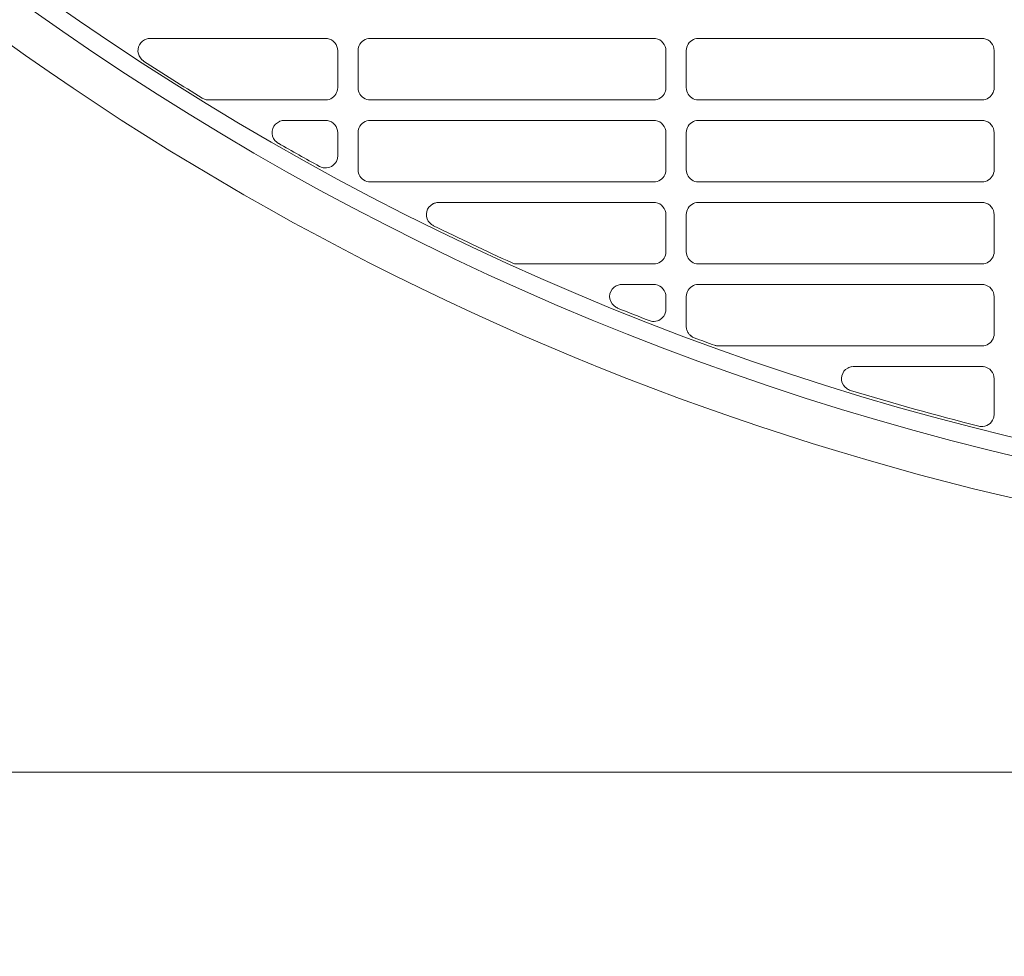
# Model space of a CAD drawing. Header units: millimetres. Extents: x -3034 to 546681, y -100001 to 133386.
# Tile 126 of 173: x 101800 to 101920, y -18414 to -18300. Entities that reach past the tile are written whole.
import ezdxf

# ---------------------------------------------------------------- set-up
doc = ezdxf.new("R2010")
doc.units = ezdxf.units.MM
doc.linetypes.add('ACAD_ISO03W100', pattern=[150, 60, -90])
doc.layers.get('Defpoints').update_dxf_attribs({"color": 252})
for name, color, linetype in [('___INST__AR_podstawy', 3, 'Continuous'), ('DETAIL', 5, 'Continuous'), ('ELEK CIENKIE', 80, 'Continuous'), ('ELEK ODGROMÓWKA', 214, 'Continuous')]:
    doc.layers.add(name, color=color, linetype=linetype)
doc.layers.add('I_WYMIARY', color=6, linetype='Continuous', lineweight=18)
doc.styles.add('DETALE1_100', font='arial.ttf', dxfattribs={"width": 0.6, "height": 200})
doc.dimstyles.new('Detale 1_100', dxfattribs={"dimscale": 0.12, "dimtxt": 250, "dimasz": 20, "dimexe": 50, "dimexo": 0, "dimgap": 30, "dimtad": 1, "dimdec": 1, "dimlfac": 0.1, "dimzin": 9, "dimdsep": 46, "dimtxsty": 'DETALE1_100', "dimblk1": 'DIM_KRESKA_', "dimblk2": 'DIM_KRESKA_', "dimsah": 1, "dimcen": 0, "dimse1": 1, "dimse2": 1, "dimclrd": 256, "dimclre": 256, "dimclrt": 256, "dimadec": 0, "dimazin": 0, "dimtfac": 0.01, "dimtdec": 1, "dimtix": 1, "dimtofl": 0, "dimtmove": 0, "dimatfit": 3, "dimfxl": 1, "dimtolj": 1, "dimtzin": 12, "dimlwd": -1, "dimarcsym": 0})

# ---------------------------------------------------------------- blocks, each defined once
blk = doc.blocks.new('iglice')
at = {"layer": 'ELEK CIENKIE', "color": 80, "linetype": 'ACAD_ISO03W100', "ltscale": 3}
blk.add_circle((-5706.4, 7322.5), 4350, dxfattribs=at)
blk = doc.blocks.new('wentDACH')
at = {"layer": 'DETAIL', "color": 8, "linetype": 'Continuous', "lineweight": 9}
for p, q in [((-84220.3, 25097.54), (-84220.24, 25097.82)), ((-84220.24, 25097.82), (-84220.13, 25098.08)), ((-84220.13, 25098.08), (-84219.96, 25098.32)), ((-84219.96, 25098.32), (-84219.76, 25098.52)), ((-84219.76, 25098.52), (-84219.52, 25098.67)), ((-84197.46, 25098.85), (-84218.81, 25098.85)), ((-84193.47, 25097.57), (-84193.42, 25097.77)), ((-84193.42, 25097.77), (-84193.35, 25097.97)), ((-84193.35, 25097.97), (-84193.25, 25098.16)), ((-84193.25, 25098.16), (-84193.12, 25098.33)), ((-84193.12, 25098.33), (-84192.98, 25098.48)), ((-84192.98, 25098.48), (-84192.81, 25098.6)), ((-84192.81, 25098.6), (-84192.62, 25098.71)), ((-84192.62, 25098.71), (-84192.43, 25098.78)), ((-84192.43, 25098.78), (-84192.22, 25098.83)), ((-84157.46, 25098.85), (-84191.99, 25098.85)), ((-84153.47, 25097.57), (-84153.42, 25097.77)), ((-84153.42, 25097.77), (-84153.35, 25097.97)), ((-84153.35, 25097.97), (-84153.25, 25098.16)), ((-84153.25, 25098.16), (-84153.12, 25098.33)), ((-84153.12, 25098.33), (-84152.98, 25098.48)), ((-84152.98, 25098.48), (-84152.81, 25098.6)), ((-84152.81, 25098.6), (-84152.62, 25098.71)), ((-84152.62, 25098.71), (-84152.43, 25098.78)), ((-84152.43, 25098.78), (-84152.22, 25098.83)), ((-84117.46, 25098.85), (-84151.99, 25098.85)), ((-84220.31, 25097.25), (-84220.3, 25097.54)), ((-84220.26, 25096.97), (-84220.31, 25097.25)), ((-84220.16, 25096.7), (-84220.26, 25096.97)), ((-84220.01, 25096.46), (-84220.16, 25096.7)), ((-84195.96, 25092.84), (-84195.96, 25097.35)), ((-84193.48, 25097.36), (-84193.47, 25097.57)), ((-84193.48, 25097.36), (-84193.48, 25092.84)), ((-84155.96, 25092.84), (-84155.96, 25097.35)), ((-84153.48, 25097.36), (-84153.47, 25097.57)), ((-84153.48, 25097.36), (-84153.48, 25092.84)), ((-84115.96, 25092.84), (-84115.96, 25097.35)), ((-84219.82, 25096.25), (-84220.01, 25096.46)), ((-84196.31, 25091.87), (-84196.46, 25091.72)), ((-84196.19, 25092.04), (-84196.31, 25091.87)), ((-84196.09, 25092.23), (-84196.19, 25092.04)), ((-84196.02, 25092.43), (-84196.09, 25092.23)), ((-84195.97, 25092.63), (-84196.02, 25092.43)), ((-84195.96, 25092.84), (-84195.97, 25092.63)), ((-84193.47, 25092.63), (-84193.48, 25092.84)), ((-84193.43, 25092.42), (-84193.47, 25092.63)), ((-84193.35, 25092.22), (-84193.43, 25092.42)), ((-84193.25, 25092.04), (-84193.35, 25092.22)), ((-84193.13, 25091.87), (-84193.25, 25092.04)), ((-84192.98, 25091.72), (-84193.13, 25091.87)), ((-84156.31, 25091.87), (-84156.46, 25091.72)), ((-84156.19, 25092.04), (-84156.31, 25091.87)), ((-84156.09, 25092.23), (-84156.19, 25092.04)), ((-84156.02, 25092.43), (-84156.09, 25092.23)), ((-84155.97, 25092.63), (-84156.02, 25092.43)), ((-84155.96, 25092.84), (-84155.97, 25092.63)), ((-84153.47, 25092.63), (-84153.48, 25092.84)), ((-84153.43, 25092.42), (-84153.47, 25092.63)), ((-84153.35, 25092.22), (-84153.43, 25092.42)), ((-84153.25, 25092.04), (-84153.35, 25092.22)), ((-84153.13, 25091.87), (-84153.25, 25092.04)), ((-84152.98, 25091.72), (-84153.13, 25091.87)), ((-84116.31, 25091.87), (-84116.46, 25091.72)), ((-84116.19, 25092.04), (-84116.31, 25091.87)), ((-84116.09, 25092.23), (-84116.19, 25092.04)), ((-84116.02, 25092.43), (-84116.09, 25092.23)), ((-84115.97, 25092.63), (-84116.02, 25092.43)), ((-84115.96, 25092.84), (-84115.97, 25092.63)), ((-84211.68, 25091.35), (-84197.45, 25091.35)), ((-84197.01, 25091.41), (-84197.22, 25091.36)), ((-84196.81, 25091.49), (-84197.01, 25091.41)), ((-84196.63, 25091.59), (-84196.81, 25091.49)), ((-84196.46, 25091.72), (-84196.63, 25091.59)), ((-84192.81, 25091.59), (-84192.98, 25091.72)), ((-84192.63, 25091.49), (-84192.81, 25091.59)), ((-84192.43, 25091.41), (-84192.63, 25091.49)), ((-84192.23, 25091.36), (-84192.43, 25091.41)), ((-84191.99, 25091.35), (-84157.45, 25091.35)), ((-84157.01, 25091.41), (-84157.22, 25091.36)), ((-84156.81, 25091.49), (-84157.01, 25091.41)), ((-84156.63, 25091.59), (-84156.81, 25091.49)), ((-84156.46, 25091.72), (-84156.63, 25091.59)), ((-84152.81, 25091.59), (-84152.98, 25091.72)), ((-84152.63, 25091.49), (-84152.81, 25091.59)), ((-84152.43, 25091.41), (-84152.63, 25091.49)), ((-84152.23, 25091.36), (-84152.43, 25091.41)), ((-84151.99, 25091.35), (-84117.45, 25091.35)), ((-84117.01, 25091.41), (-84117.22, 25091.36)), ((-84116.81, 25091.49), (-84117.01, 25091.41)), ((-84116.63, 25091.59), (-84116.81, 25091.49)), ((-84116.46, 25091.72), (-84116.63, 25091.59)), ((-84203.74, 25088.13), (-84203.56, 25088.37)), ((-84203.56, 25088.37), (-84203.32, 25088.57)), ((-84203.32, 25088.57), (-84203.06, 25088.72)), ((-84202.5, 25088.85), (-84202.49, 25088.85)), ((-84202.49, 25088.85), (-84202.48, 25088.85)), ((-84202.48, 25088.85), (-84202.48, 25088.85)), ((-84202.48, 25088.85), (-84202.47, 25088.85)), ((-84202.47, 25088.85), (-84202.46, 25088.85)), ((-84202.46, 25088.85), (-84202.45, 25088.85)), ((-84197.46, 25088.85), (-84202.45, 25088.85)), ((-84202.45, 25088.85), (-84202.45, 25088.85)), ((-84193.35, 25087.97), (-84193.25, 25088.16)), ((-84193.25, 25088.16), (-84193.12, 25088.33)), ((-84193.12, 25088.33), (-84192.98, 25088.48)), ((-84192.98, 25088.48), (-84192.81, 25088.6)), ((-84192.81, 25088.6), (-84192.62, 25088.71)), ((-84192.62, 25088.71), (-84192.43, 25088.78)), ((-84192.43, 25088.78), (-84192.22, 25088.83)), ((-84157.46, 25088.85), (-84191.99, 25088.85)), ((-84153.35, 25087.97), (-84153.25, 25088.16)), ((-84153.25, 25088.16), (-84153.12, 25088.33)), ((-84153.12, 25088.33), (-84152.98, 25088.48)), ((-84152.98, 25088.48), (-84152.81, 25088.6)), ((-84152.81, 25088.6), (-84152.62, 25088.71)), ((-84152.62, 25088.71), (-84152.43, 25088.78)), ((-84152.43, 25088.78), (-84152.22, 25088.83)), ((-84117.46, 25088.85), (-84151.99, 25088.85)), ((-84203.95, 25087.25), (-84203.94, 25087.55)), ((-84203.9, 25086.94), (-84203.95, 25087.25)), ((-84203.94, 25087.55), (-84203.87, 25087.85)), ((-84203.78, 25086.66), (-84203.9, 25086.94)), ((-84203.87, 25087.85), (-84203.74, 25088.13)), ((-84195.96, 25084.55), (-84195.96, 25087.35)), ((-84193.48, 25087.36), (-84193.47, 25087.57)), ((-84193.48, 25087.36), (-84193.48, 25082.84)), ((-84193.47, 25087.57), (-84193.42, 25087.77)), ((-84193.42, 25087.77), (-84193.35, 25087.97)), ((-84155.96, 25082.84), (-84155.96, 25087.35)), ((-84153.48, 25087.36), (-84153.47, 25087.57)), ((-84153.48, 25087.36), (-84153.48, 25082.84)), ((-84153.47, 25087.57), (-84153.42, 25087.77)), ((-84153.42, 25087.77), (-84153.35, 25087.97)), ((-84115.96, 25082.84), (-84115.96, 25087.35)), ((-84203.61, 25086.41), (-84203.78, 25086.66)), ((-84203.39, 25086.19), (-84203.61, 25086.41)), ((-84196.54, 25083.36), (-84196.71, 25083.24)), ((-84196.38, 25083.51), (-84196.54, 25083.36)), ((-84196.24, 25083.67), (-84196.38, 25083.51)), ((-84196.13, 25083.85), (-84196.24, 25083.67)), ((-84197.75, 25083.08), (-84197.96, 25083.14)), ((-84197.54, 25083.05), (-84197.75, 25083.08)), ((-84197.32, 25083.06), (-84197.54, 25083.05)), ((-84197.11, 25083.09), (-84197.32, 25083.06)), ((-84196.91, 25083.15), (-84197.11, 25083.09)), ((-84196.71, 25083.24), (-84196.91, 25083.15)), ((-84193.47, 25082.63), (-84193.48, 25082.84)), ((-84193.43, 25082.42), (-84193.47, 25082.63)), ((-84193.35, 25082.22), (-84193.43, 25082.42)), ((-84193.25, 25082.04), (-84193.35, 25082.22)), ((-84156.09, 25082.23), (-84156.19, 25082.04)), ((-84156.02, 25082.43), (-84156.09, 25082.23)), ((-84155.97, 25082.63), (-84156.02, 25082.43)), ((-84155.96, 25082.84), (-84155.97, 25082.63)), ((-84153.47, 25082.63), (-84153.48, 25082.84)), ((-84153.43, 25082.42), (-84153.47, 25082.63)), ((-84153.35, 25082.22), (-84153.43, 25082.42)), ((-84153.25, 25082.04), (-84153.35, 25082.22)), ((-84116.09, 25082.23), (-84116.19, 25082.04)), ((-84116.02, 25082.43), (-84116.09, 25082.23)), ((-84115.97, 25082.63), (-84116.02, 25082.43)), ((-84115.96, 25082.84), (-84115.97, 25082.63)), ((-84193.13, 25081.87), (-84193.25, 25082.04)), ((-84192.98, 25081.72), (-84193.13, 25081.87)), ((-84192.81, 25081.59), (-84192.98, 25081.72)), ((-84192.63, 25081.49), (-84192.81, 25081.59)), ((-84192.43, 25081.41), (-84192.63, 25081.49)), ((-84192.23, 25081.36), (-84192.43, 25081.41)), ((-84191.99, 25081.35), (-84157.45, 25081.35)), ((-84157.01, 25081.41), (-84157.22, 25081.36)), ((-84156.81, 25081.49), (-84157.01, 25081.41)), ((-84156.63, 25081.59), (-84156.81, 25081.49)), ((-84156.46, 25081.72), (-84156.63, 25081.59)), ((-84156.31, 25081.87), (-84156.46, 25081.72)), ((-84156.19, 25082.04), (-84156.31, 25081.87)), ((-84153.13, 25081.87), (-84153.25, 25082.04)), ((-84152.98, 25081.72), (-84153.13, 25081.87)), ((-84152.81, 25081.59), (-84152.98, 25081.72)), ((-84152.63, 25081.49), (-84152.81, 25081.59)), ((-84152.43, 25081.41), (-84152.63, 25081.49)), ((-84152.23, 25081.36), (-84152.43, 25081.41)), ((-84151.99, 25081.35), (-84117.45, 25081.35)), ((-84117.01, 25081.41), (-84117.22, 25081.36)), ((-84116.81, 25081.49), (-84117.01, 25081.41)), ((-84116.63, 25081.59), (-84116.81, 25081.49)), ((-84116.46, 25081.72), (-84116.63, 25081.59)), ((-84116.31, 25081.87), (-84116.46, 25081.72)), ((-84116.19, 25082.04), (-84116.31, 25081.87)), ((-84184.63, 25078.49), (-84184.38, 25078.66)), ((-84157.46, 25078.85), (-84183.63, 25078.85)), ((-84152.98, 25078.48), (-84152.81, 25078.6)), ((-84152.81, 25078.6), (-84152.62, 25078.71)), ((-84152.62, 25078.71), (-84152.43, 25078.78)), ((-84152.43, 25078.78), (-84152.22, 25078.83)), ((-84117.46, 25078.85), (-84151.99, 25078.85)), ((-84185.15, 25077.44), (-84185.11, 25077.73)), ((-84185.14, 25077.14), (-84185.15, 25077.44)), ((-84185.11, 25077.73), (-84185, 25078.02)), ((-84185, 25078.02), (-84184.84, 25078.27)), ((-84184.84, 25078.27), (-84184.63, 25078.49)), ((-84155.96, 25072.84), (-84155.96, 25077.35)), ((-84153.48, 25077.36), (-84153.47, 25077.57)), ((-84153.48, 25077.36), (-84153.48, 25072.84)), ((-84153.47, 25077.57), (-84153.42, 25077.77)), ((-84153.42, 25077.77), (-84153.35, 25077.97)), ((-84153.35, 25077.97), (-84153.25, 25078.16)), ((-84153.25, 25078.16), (-84153.12, 25078.33)), ((-84153.12, 25078.33), (-84152.98, 25078.48)), ((-84115.96, 25072.84), (-84115.96, 25077.35)), ((-84185.06, 25076.85), (-84185.14, 25077.14)), ((-84184.93, 25076.58), (-84185.06, 25076.85)), ((-84184.74, 25076.34), (-84184.93, 25076.58)), ((-84184.52, 25076.14), (-84184.74, 25076.34)), ((-84155.97, 25072.63), (-84156.02, 25072.43)), ((-84155.96, 25072.84), (-84155.97, 25072.63)), ((-84153.47, 25072.63), (-84153.48, 25072.84)), ((-84153.43, 25072.42), (-84153.47, 25072.63)), ((-84115.97, 25072.63), (-84116.02, 25072.43)), ((-84115.96, 25072.84), (-84115.97, 25072.63)), ((-84174.09, 25071.35), (-84157.45, 25071.35)), ((-84157.01, 25071.41), (-84157.22, 25071.36)), ((-84156.81, 25071.49), (-84157.01, 25071.41)), ((-84156.63, 25071.59), (-84156.81, 25071.49)), ((-84156.46, 25071.72), (-84156.63, 25071.59)), ((-84156.31, 25071.87), (-84156.46, 25071.72)), ((-84156.19, 25072.04), (-84156.31, 25071.87)), ((-84156.09, 25072.23), (-84156.19, 25072.04)), ((-84156.02, 25072.43), (-84156.09, 25072.23)), ((-84153.35, 25072.22), (-84153.43, 25072.42)), ((-84153.25, 25072.04), (-84153.35, 25072.22)), ((-84153.13, 25071.87), (-84153.25, 25072.04)), ((-84152.98, 25071.72), (-84153.13, 25071.87)), ((-84152.81, 25071.59), (-84152.98, 25071.72)), ((-84152.63, 25071.49), (-84152.81, 25071.59)), ((-84152.43, 25071.41), (-84152.63, 25071.49)), ((-84152.23, 25071.36), (-84152.43, 25071.41)), ((-84152, 25071.35), (-84117.45, 25071.35)), ((-84117.01, 25071.41), (-84117.22, 25071.36)), ((-84116.81, 25071.49), (-84117.01, 25071.41)), ((-84116.63, 25071.59), (-84116.81, 25071.49)), ((-84116.46, 25071.72), (-84116.63, 25071.59)), ((-84116.31, 25071.87), (-84116.46, 25071.72)), ((-84116.19, 25072.04), (-84116.31, 25071.87)), ((-84116.09, 25072.23), (-84116.19, 25072.04)), ((-84116.02, 25072.43), (-84116.09, 25072.23)), ((-84162.78, 25067.7), (-84162.67, 25068)), ((-84162.67, 25068), (-84162.5, 25068.27)), ((-84162.5, 25068.27), (-84162.28, 25068.5)), ((-84162.28, 25068.5), (-84162.02, 25068.67)), ((-84157.46, 25068.85), (-84161.29, 25068.85)), ((-84153.47, 25067.57), (-84153.42, 25067.77)), ((-84153.42, 25067.77), (-84153.35, 25067.97)), ((-84153.35, 25067.97), (-84153.25, 25068.16)), ((-84153.25, 25068.16), (-84153.12, 25068.33)), ((-84153.12, 25068.33), (-84152.98, 25068.48)), ((-84152.98, 25068.48), (-84152.81, 25068.6)), ((-84152.81, 25068.6), (-84152.62, 25068.71)), ((-84152.62, 25068.71), (-84152.43, 25068.78)), ((-84152.43, 25068.78), (-84152.22, 25068.83)), ((-84117.46, 25068.85), (-84151.99, 25068.85)), ((-84162.82, 25067.39), (-84162.78, 25067.7)), ((-84162.79, 25067.08), (-84162.82, 25067.39)), ((-84162.69, 25066.77), (-84162.79, 25067.08)), ((-84162.53, 25066.5), (-84162.69, 25066.77)), ((-84155.96, 25065.83), (-84155.96, 25067.35)), ((-84153.48, 25067.36), (-84153.47, 25067.57)), ((-84153.48, 25067.36), (-84153.48, 25063.75)), ((-84115.96, 25062.84), (-84115.96, 25067.35)), ((-84162.32, 25066.26), (-84162.53, 25066.5)), ((-84162.07, 25066.07), (-84162.32, 25066.26)), ((-84157.58, 25064.34), (-84157.77, 25064.36)), ((-84157.38, 25064.33), (-84157.58, 25064.34)), ((-84157.19, 25064.35), (-84157.38, 25064.33)), ((-84157, 25064.4), (-84157.19, 25064.35)), ((-84156.82, 25064.47), (-84157, 25064.4)), ((-84156.65, 25064.56), (-84156.82, 25064.47)), ((-84156.5, 25064.68), (-84156.65, 25064.56)), ((-84156.36, 25064.81), (-84156.5, 25064.68)), ((-84156.23, 25064.96), (-84156.36, 25064.81)), ((-84156.13, 25065.13), (-84156.23, 25064.96)), ((-84153.29, 25063), (-84153.33, 25063.09)), ((-84153.23, 25062.92), (-84153.29, 25063)), ((-84153.18, 25062.84), (-84153.23, 25062.92)), ((-84153.12, 25062.76), (-84153.18, 25062.84)), ((-84153.05, 25062.69), (-84153.12, 25062.76)), ((-84152.98, 25062.63), (-84153.05, 25062.69)), ((-84152.9, 25062.56), (-84152.98, 25062.63)), ((-84116.31, 25061.87), (-84116.46, 25061.72)), ((-84116.19, 25062.04), (-84116.31, 25061.87)), ((-84116.09, 25062.23), (-84116.19, 25062.04)), ((-84116.02, 25062.43), (-84116.09, 25062.23)), ((-84115.97, 25062.63), (-84116.02, 25062.43)), ((-84115.96, 25062.84), (-84115.97, 25062.63)), ((-84149.51, 25061.35), (-84117.45, 25061.35)), ((-84117.01, 25061.41), (-84117.22, 25061.36)), ((-84116.81, 25061.49), (-84117.01, 25061.41)), ((-84116.63, 25061.59), (-84116.81, 25061.49)), ((-84116.46, 25061.72), (-84116.63, 25061.59)), ((-84134.42, 25058), (-84134.26, 25058.26)), ((-84134.26, 25058.26), (-84134.06, 25058.47)), ((-84134.06, 25058.47), (-84133.81, 25058.64)), ((-84117.46, 25058.85), (-84133.02, 25058.85)), ((-84134.57, 25057.43), (-84134.53, 25057.72)), ((-84134.55, 25057.13), (-84134.57, 25057.43)), ((-84134.47, 25056.85), (-84134.55, 25057.13)), ((-84134.53, 25057.72), (-84134.42, 25058)), ((-84115.96, 25053.01), (-84115.96, 25057.35)), ((-84134.34, 25056.58), (-84134.47, 25056.85)), ((-84134.15, 25056.35), (-84134.34, 25056.58)), ((-84133.93, 25056.15), (-84134.15, 25056.35)), ((-83742.92, 25009.39), (-84305.37, 25009.39))]:
    blk.add_line(p, q, dxfattribs=at)
for centre, radius, start, end in [((-84034.72, 25380.09), 339.2, 216.5084, 266.7007), ((-84034.72, 25380.09), 341.4, 216.5084, 266.2831), ((-84034.72, 25380.09), 346.4, 233.7024, 306.2976), ((-84218.81, 25097.32), 1.52, 108.4063, 117.6058), ((-84218.81, 25097.31), 1.53, 99.1804, 108.3929), ((-84218.81, 25097.3), 1.55, 90.004, 99.1678), ((-84197.46, 25097.34), 1.5, 81.0409, 89.9973), ((-84197.46, 25097.35), 1.5, 359.9871, 81.0549), ((-84191.99, 25097.33), 1.52, 90.0026, 98.9259), ((-84157.46, 25097.34), 1.5, 81.0447, 89.9973), ((-84157.46, 25097.35), 1.5, 359.9916, 81.0694), ((-84151.99, 25097.33), 1.51, 90.0026, 98.9266), ((-84117.46, 25097.34), 1.5, 81.0467, 89.9973), ((-84117.46, 25097.35), 1.5, 359.9959, 81.0821), ((-84218.78, 25097.39), 1.54, 227.8239, 231.6819), ((-84218.78, 25097.39), 1.55, 231.6802, 236.935), ((-84034.76, 25380.08), 338.86, 236.9377, 238.3672), ((-84211.68, 25092.87), 1.53, 238.3684, 246.2554), ((-84211.68, 25092.87), 1.52, 246.2606, 254.1541), ((-84211.68, 25092.86), 1.52, 254.1849, 269.9483), ((-84197.45, 25092.84), 1.49, 270.0017, 278.9661), ((-84191.99, 25092.85), 1.5, 261.0638, 269.9984), ((-84157.45, 25092.84), 1.49, 270.0017, 278.9634), ((-84151.99, 25092.85), 1.5, 261.0624, 269.9983), ((-84117.45, 25092.84), 1.49, 270.0017, 278.9608), ((-84202.45, 25087.32), 1.53, 110.4868, 113.3983), ((-84202.45, 25087.31), 1.54, 101.197, 110.4719), ((-84202.45, 25087.3), 1.55, 97.5453, 101.1939), ((-84202.45, 25087.29), 1.55, 92.0132, 97.5465), ((-84197.46, 25087.34), 1.5, 81.0411, 89.9973), ((-84197.46, 25087.35), 1.5, 359.9903, 81.0572), ((-84191.99, 25087.33), 1.52, 90.0026, 98.9256), ((-84157.46, 25087.34), 1.5, 81.0441, 89.9973), ((-84157.46, 25087.35), 1.5, 359.9947, 81.0709), ((-84151.99, 25087.33), 1.51, 90.0026, 98.9272), ((-84117.46, 25087.34), 1.5, 81.0469, 89.9973), ((-84117.46, 25087.35), 1.5, 359.9991, 81.0844), ((-84202.41, 25087.4), 1.56, 231.0202, 240.1911), ((-84034.76, 25380.08), 338.85, 240.1948, 241.1666), ((-84197.47, 25084.55), 1.51, 341.7706, 359.9527), ((-84197.46, 25084.54), 1.5, 332.5926, 341.6975), ((-84197.45, 25084.56), 1.51, 241.1691, 250.2666), ((-84191.99, 25082.85), 1.5, 261.0648, 269.9984), ((-84157.45, 25082.84), 1.49, 270.0017, 278.9625), ((-84152, 25082.85), 1.5, 261.0634, 269.9984), ((-84117.45, 25082.84), 1.49, 270.0017, 278.9607), ((-84183.65, 25077.32), 1.53, 114.8705, 118.7954), ((-84183.64, 25077.29), 1.55, 99.5443, 114.8171), ((-84183.63, 25077.28), 1.57, 90.0032, 99.5184), ((-84157.46, 25077.34), 1.5, 81.0452, 89.9972), ((-84157.46, 25077.35), 1.5, 359.9979, 81.074), ((-84151.99, 25077.33), 1.51, 90.0027, 98.926), ((-84117.46, 25077.34), 1.5, 81.0472, 89.9972), ((-84117.46, 25077.35), 1.5, 0.0022, 81.0867), ((-84183.6, 25077.41), 1.56, 234.3044, 236.6421), ((-84183.6, 25077.42), 1.57, 236.6447, 243.8101), ((-84034.75, 25380.09), 338.87, 243.8136, 245.6039), ((-84174.08, 25072.89), 1.55, 245.6051, 253.9378), ((-84174.09, 25072.88), 1.54, 253.9629, 269.9425), ((-84157.45, 25072.84), 1.49, 270.0016, 278.9633), ((-84152, 25072.85), 1.5, 261.0624, 269.9984), ((-84117.45, 25072.84), 1.49, 270.0016, 278.9607), ((-84161.3, 25067.3), 1.54, 117.0959, 117.5489), ((-84161.3, 25067.29), 1.56, 108.4129, 117.0786), ((-84161.29, 25067.27), 1.58, 99.259, 108.4007), ((-84161.29, 25067.25), 1.6, 90.002, 99.2485), ((-84157.46, 25067.34), 1.5, 81.0446, 89.9972), ((-84157.46, 25067.35), 1.5, 0.0011, 81.0754), ((-84151.99, 25067.33), 1.51, 90.0027, 98.9266), ((-84117.46, 25067.34), 1.5, 81.0475, 89.9972), ((-84117.46, 25067.35), 1.5, 0.0054, 81.089), ((-84161.25, 25067.45), 1.6, 239.032, 247.9711), ((-84034.76, 25380.08), 338.85, 247.9727, 248.6727), ((-84157.46, 25065.82), 1.5, 332.1668, 341.4158), ((-84157.47, 25065.83), 1.51, 341.4913, 359.949), ((-84157.45, 25065.84), 1.51, 248.6751, 257.9122), ((-84151.99, 25063.75), 1.5, 180.0512, 197.3846), ((-84151.99, 25063.75), 1.49, 197.4408, 206.1358), ((-84151.98, 25063.76), 1.51, 232.3213, 249.6654), ((-84034.76, 25380.07), 338.85, 249.6671, 250.1111), ((-84149.5, 25062.92), 1.57, 250.1117, 256.7245), ((-84149.51, 25062.91), 1.56, 256.7252, 263.3526), ((-84149.51, 25062.9), 1.55, 263.3567, 269.992), ((-84117.45, 25062.84), 1.49, 270.0016, 278.9606), ((-84133.04, 25057.27), 1.57, 118.2506, 119.3924), ((-84133.03, 25057.25), 1.6, 108.8852, 118.2225), ((-84133.02, 25057.21), 1.64, 99.5305, 108.8744), ((-84133.02, 25057.18), 1.66, 89.9998, 99.5217), ((-84117.46, 25057.34), 1.5, 81.0478, 89.9972), ((-84117.46, 25057.35), 1.5, 0.0086, 81.0913), ((-84132.98, 25057.49), 1.64, 234.4531, 243.7984), ((-84132.97, 25057.51), 1.66, 243.8071, 253.0685), ((-84034.75, 25380.12), 338.89, 253.0677, 255.8105), ((-84117.45, 25053.01), 1.49, 265.1184, 340.9587), ((-84117.47, 25053.02), 1.51, 341.0386, 359.9432), ((-84117.45, 25053.03), 1.51, 255.813, 265.1878)]:
    blk.add_arc(centre, radius, start, end, dxfattribs=at)
blk = doc.blocks.new('DIM_KRESKA_')
for p, q in [((0, 14), (0, -14)), ((-6, 0), (6, 0))]:
    blk.add_line(p, q)
at = {"const_width": 1.2}
blk.add_lwpolyline([(-4.243, -4.243), (4.243, 4.243)], dxfattribs=at)
blk = doc.blocks.new('*D524')
at = {"layer": 'Defpoints', "color": 0}
for p in [(101226.4, -17351.32), (109926.4, -17351.32), (109926.4, -19434.49)]:
    blk.add_point(p, dxfattribs=at)
at = {"layer": 'I_WYMIARY'}
blk.add_line((101228.8, -19434.49), (109924, -19434.49), dxfattribs=at)
at = {"layer": 'I_WYMIARY', "xscale": 2.4, "yscale": 2.4, "zscale": 2.4, "rotation": 180}
blk.add_blockref('DIM_KRESKA_', (101226.4, -19434.49), dxfattribs=at)
at = {"layer": 'I_WYMIARY', "xscale": 2.4, "yscale": 2.4, "zscale": 2.4}
blk.add_blockref('DIM_KRESKA_', (109926.4, -19434.49), dxfattribs=at)
at = {"layer": 'I_WYMIARY', "insert": (105576.4, -19328.7), "char_height": 200, "attachment_point": 5, "style": 'DETALE1_100'}
blk.add_mtext('\\A1;870', dxfattribs=at)

msp = doc.modelspace()

# ---------------------------------------------------------------- block references
at = {"layer": '___INST__AR_podstawy', "color": 210, "lineweight": 40}
msp.add_blockref('wentDACH', (186034.592, -43400.942), dxfattribs=at)
at = {"layer": 'ELEK ODGROMÓWKA'}
msp.add_blockref('iglice', (111335.99, -24243.943), dxfattribs=at)

# ---------------------------------------------------------------- dimensions: what is measured, and where the dimension line sits
at = {"layer": 'I_WYMIARY'}
dim = msp.add_linear_dim(base=(109926.396, -19434.486), p1=(101226.396, -17351.322), p2=(109926.396, -17351.322), dimstyle='Detale 1_100', dxfattribs=at)
dim.commit()
dim.dimension.update_dxf_attribs({"geometry": '*D524', "text_midpoint": (105576.396, -19328.703)})

doc.saveas('drawing.dxf')
